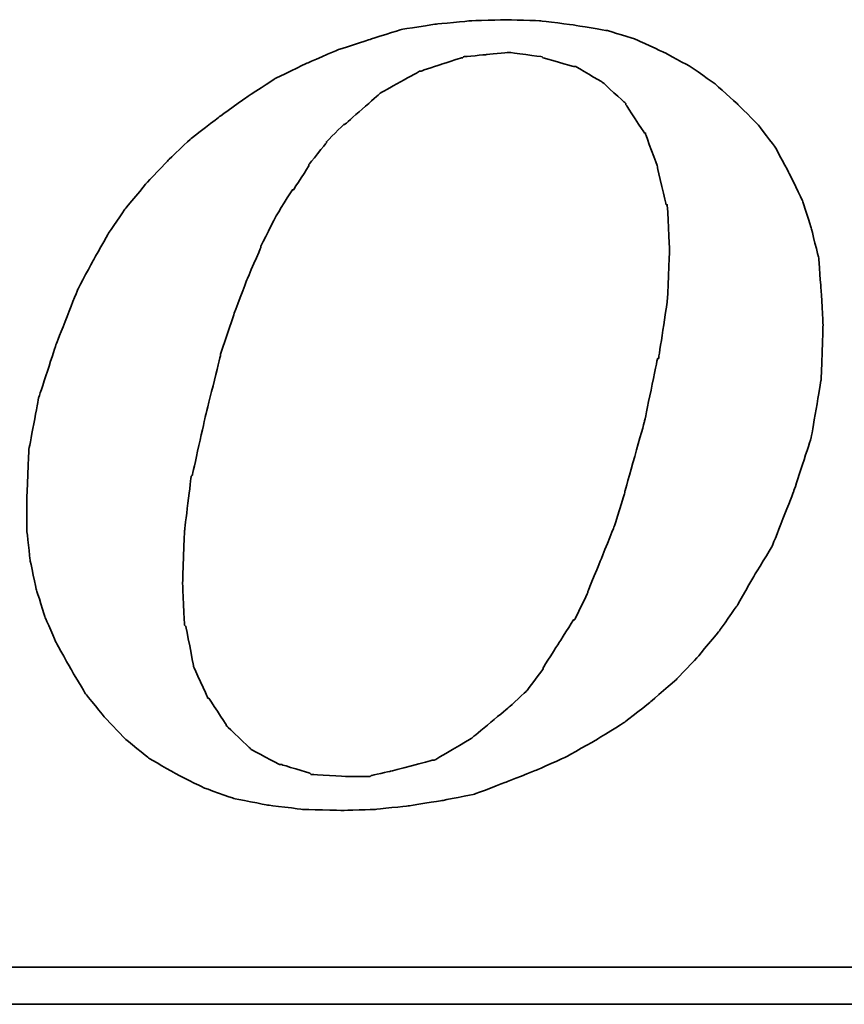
# Model space of a CAD drawing. Header units: millimetres. Extents: x 300 to 581, y 283 to 374.
# Tile 49 of 55: x 526.41 to 528.96, y 316.16 to 319.21. Entities that reach past the tile are written whole.
import ezdxf

# ---------------------------------------------------------------- set-up
doc = ezdxf.new("R2010")
doc.units = ezdxf.units.MM
doc.layers.add('DIM', color=4, linetype='Continuous')
doc.layers.add('layer 1', color=7, linetype='Continuous')

# ---------------------------------------------------------------- blocks, each defined once
blk = doc.blocks.new('TBI MOTION logo(完整正式版)')
at = {"layer": 'layer 1', "color": 22, "lineweight": 35}
for points, knots in [([(35.79625, -6.98375), (35.79625, -6.98375), (36.23125, -7.43875), (36.23125, -7.43875), (36.23125, -7.43875), (36.23125, -7.43875), (36.75625, -7.87125), (36.75625, -7.87125), (36.75625, -7.87125), (36.75625, -7.87125), (37.33125, -8.20375), (37.33125, -8.20375), (37.33125, -8.20375), (37.33125, -8.20375), (37.95625, -8.51875), (37.95625, -8.51875), (37.95625, -8.51875), (37.95625, -8.51875), (38.62625, -8.75875), (38.62625, -8.75875), (38.62625, -8.75875), (38.62625, -8.75875), (39.37125, -8.90375), (39.37125, -8.90375), (39.37125, -8.90375), (39.37125, -8.90375), (40.14125, -8.99875), (40.14125, -8.99875), (40.14125, -8.99875), (40.14125, -8.99875), (41.02625, -9.02375), (41.02625, -9.02375), (41.02625, -9.02375), (41.02625, -9.02375), (41.74625, -8.99875), (41.74625, -8.99875), (41.74625, -8.99875), (41.74625, -8.99875), (42.46625, -8.92375), (42.46625, -8.92375), (42.46625, -8.92375), (42.46625, -8.92375), (43.21125, -8.80625), (43.21125, -8.80625), (43.21125, -8.80625), (43.21125, -8.80625), (43.93125, -8.66375), (43.93125, -8.66375), (43.93125, -8.66375), (43.93125, -8.66375), (44.62625, -8.39875), (44.62625, -8.39875), (44.62625, -8.39875), (44.62625, -8.39875), (45.29625, -8.13375), (45.29625, -8.13375), (45.29625, -8.13375), (45.29625, -8.13375), (45.94625, -7.84375), (45.94625, -7.84375), (45.94625, -7.84375), (45.94625, -7.84375), (46.61625, -7.46375), (46.61625, -7.46375), (46.61625, -7.46375), (46.61625, -7.46375), (47.24125, -7.07875), (47.24125, -7.07875), (47.24125, -7.07875), (47.24125, -7.07875), (47.81625, -6.62375), (47.81625, -6.62375), (47.81625, -6.62375), (47.81625, -6.62375), (48.36875, -6.14375), (48.36875, -6.14375), (48.36875, -6.14375), (48.36875, -6.14375), (48.84625, -5.64125), (48.84625, -5.64125), (48.84625, -5.64125), (48.84625, -5.64125), (49.32625, -5.06375), (49.32625, -5.06375), (49.32625, -5.06375), (49.32625, -5.06375), (49.71125, -4.51374), (49.71125, -4.51374), (49.71125, -4.51374), (49.71125, -4.51374), (50.09625, -3.83874), (50.09625, -3.83874), (50.09625, -3.83874), (50.09625, -3.83874), (50.48125, -3.21374), (50.48125, -3.21374), (50.48125, -3.21374), (50.48125, -3.21374), (50.96125, -1.99125), (50.96125, -1.99125), (50.96125, -1.99125), (50.96125, -1.99125), (51.34375, -0.81875), (51.34375, -0.81875), (51.34375, -0.81875), (51.34375, -0.81875), (51.56125, 0.45624), (51.56125, 0.45624), (51.56125, 0.45624), (51.56125, 0.45624), (51.60625, 1.67624), (51.60625, 1.67624), (51.60625, 1.67624), (51.60625, 1.67624), (51.56125, 2.44625), (51.56125, 2.44625), (51.56125, 2.44625), (51.56125, 2.44625), (51.51125, 3.14125), (51.51125, 3.14125), (51.51125, 3.14125), (51.51125, 3.14125), (51.34375, 3.81125), (51.34375, 3.81125), (51.34375, 3.81125), (51.34375, 3.81125), (51.15125, 4.41125), (51.15125, 4.41125), (51.15125, 4.41125), (51.15125, 4.41125), (50.86125, 5.01125), (50.86125, 5.01125), (50.86125, 5.01125), (50.86125, 5.01125), (50.55125, 5.58875), (50.55125, 5.58875), (50.55125, 5.58875), (50.55125, 5.58875), (50.16625, 6.09125), (50.16625, 6.09125), (50.16625, 6.09125), (50.16625, 6.09125), (49.71125, 6.54875), (49.71125, 6.54875), (49.71125, 6.54875), (49.71125, 6.54875), (49.23125, 6.98125), (49.23125, 6.98125), (49.23125, 6.98125), (49.23125, 6.98125), (48.67875, 7.36625), (48.67875, 7.36625), (48.67875, 7.36625), (48.67875, 7.36625), (48.10375, 7.67625), (48.10375, 7.67625), (48.10375, 7.67625), (48.10375, 7.67625), (47.48125, 7.96375), (47.48125, 7.96375), (47.48125, 7.96375), (47.48125, 7.96375), (46.85625, 8.15625), (46.85625, 8.15625), (46.85625, 8.15625), (46.85625, 8.15625), (46.13625, 8.27624), (46.13625, 8.27624), (46.13625, 8.27624), (46.13625, 8.27624), (45.39125, 8.37125), (45.39125, 8.37125), (45.39125, 8.37125), (45.39125, 8.37125), (44.62625, 8.39624), (44.62625, 8.39624), (44.62625, 8.39624), (44.62625, 8.39624), (43.83625, 8.37125), (43.83625, 8.37125), (43.83625, 8.37125), (43.83625, 8.37125), (43.09125, 8.30125), (43.09125, 8.30125), (43.09125, 8.30125), (43.09125, 8.30125), (42.32125, 8.18125), (42.32125, 8.18125), (42.32125, 8.18125), (42.32125, 8.18125), (41.62875, 7.96375), (41.62875, 7.96375), (41.62875, 7.96375), (41.62875, 7.96375), (40.90625, 7.72625), (40.90625, 7.72625), (40.90625, 7.72625), (40.90625, 7.72625), (40.23624, 7.43625), (40.23624, 7.43625), (40.23624, 7.43625), (40.23624, 7.43625), (39.54124, 7.10125), (39.54124, 7.10125), (39.54124, 7.10125), (39.54124, 7.10125), (38.91625, 6.69125), (38.91625, 6.69125), (38.91625, 6.69125), (38.91625, 6.69125), (38.31625, 6.26125), (38.31625, 6.26125), (38.31625, 6.26125), (38.31625, 6.26125), (37.69125, 5.78125), (37.69125, 5.78125), (37.69125, 5.78125), (37.69125, 5.78125), (37.18625, 5.30125), (37.18625, 5.30125), (37.18625, 5.30125), (37.18625, 5.30125), (36.70625, 4.79624), (36.70625, 4.79624), (36.70625, 4.79624), (36.70625, 4.79624), (36.23125, 4.22125), (36.23125, 4.22125), (36.23125, 4.22125), (36.23125, 4.22125), (35.87124, 3.69375), (35.87124, 3.69375), (35.87124, 3.69375), (35.87124, 3.69375), (35.53125, 3.09125), (35.53125, 3.09125), (35.53125, 3.09125), (35.53125, 3.09125), (35.19875, 2.47125), (35.19875, 2.47125), (35.19875, 2.47125), (35.19875, 2.47125), (34.71625, 1.24625), (34.71625, 1.24625), (34.71625, 1.24625), (34.71625, 1.24625), (34.33125, 0.06874), (34.33125, 0.06874), (34.33125, 0.06874), (34.33125, 0.06874), (34.11625, -1.07875), (34.11625, -1.07875), (34.11625, -1.07875), (34.11625, -1.07875), (34.07125, -2.15875), (34.07125, -2.15875), (34.07125, -2.15875), (34.07125, -2.15875), (34.07125, -2.85375), (34.07125, -2.85375), (34.07125, -2.85375), (34.07125, -2.85375), (34.14125, -3.50375), (34.14125, -3.50375), (34.14125, -3.50375), (34.14125, -3.50375), (34.28625, -4.17375), (34.28625, -4.17375), (34.28625, -4.17375), (34.28625, -4.17375), (34.47625, -4.77624), (34.47625, -4.77624), (34.47625, -4.77624), (34.47625, -4.77624), (34.71625, -5.32625), (34.71625, -5.32625), (34.71625, -5.32625), (34.71625, -5.32625), (35.05375, -5.92875), (35.05375, -5.92875), (35.05375, -5.92875), (35.05375, -5.92875), (35.36375, -6.45375), (35.36375, -6.45375), (35.36375, -6.45375), (35.36375, -6.45375), (35.79625, -6.98375), (35.79625, -6.98375)], [0, 0, 0, 0, 0.01388889, 0.01388889, 0.01388889, 0.0138889, 0.02777778, 0.02777778, 0.02777778, 0.02777779, 0.04166667, 0.04166667, 0.04166667, 0.04166668, 0.05555556, 0.05555556, 0.05555556, 0.05555557, 0.06944444, 0.06944444, 0.06944444, 0.06944445, 0.08333333, 0.08333333, 0.08333333, 0.08333334, 0.09722222, 0.09722222, 0.09722222, 0.09722223, 0.11111111, 0.11111111, 0.11111111, 0.11111112, 0.125, 0.125, 0.125, 0.12500001, 0.13888889, 0.13888889, 0.13888889, 0.1388889, 0.15277778, 0.15277778, 0.15277778, 0.15277779, 0.16666667, 0.16666667, 0.16666667, 0.16666668, 0.18055556, 0.18055556, 0.18055556, 0.18055557, 0.19444444, 0.19444444, 0.19444444, 0.19444445, 0.20833333, 0.20833333, 0.20833333, 0.20833334, 0.22222222, 0.22222222, 0.22222222, 0.22222223, 0.23611111, 0.23611111, 0.23611111, 0.23611112, 0.25, 0.25, 0.25, 0.25000001, 0.26388889, 0.26388889, 0.26388889, 0.2638889, 0.27777778, 0.27777778, 0.27777778, 0.27777779, 0.29166667, 0.29166667, 0.29166667, 0.29166668, 0.30555556, 0.30555556, 0.30555556, 0.30555557, 0.31944444, 0.31944444, 0.31944444, 0.31944445, 0.33333333, 0.33333333, 0.33333333, 0.33333334, 0.34722222, 0.34722222, 0.34722222, 0.34722223, 0.36111111, 0.36111111, 0.36111111, 0.36111112, 0.375, 0.375, 0.375, 0.37500001, 0.38888889, 0.38888889, 0.38888889, 0.3888889, 0.40277778, 0.40277778, 0.40277778, 0.40277779, 0.41666667, 0.41666667, 0.41666667, 0.41666668, 0.43055556, 0.43055556, 0.43055556, 0.43055557, 0.44444444, 0.44444444, 0.44444444, 0.44444445, 0.45833333, 0.45833333, 0.45833333, 0.45833334, 0.47222222, 0.47222222, 0.47222222, 0.47222223, 0.48611111, 0.48611111, 0.48611111, 0.48611112, 0.5, 0.5, 0.5, 0.50000001, 0.51388889, 0.51388889, 0.51388889, 0.5138889, 0.52777778, 0.52777778, 0.52777778, 0.52777779, 0.54166667, 0.54166667, 0.54166667, 0.54166668, 0.55555556, 0.55555556, 0.55555556, 0.55555557, 0.56944444, 0.56944444, 0.56944444, 0.56944445, 0.58333333, 0.58333333, 0.58333333, 0.58333334, 0.59722222, 0.59722222, 0.59722222, 0.59722223, 0.61111111, 0.61111111, 0.61111111, 0.61111112, 0.625, 0.625, 0.625, 0.62500001, 0.63888889, 0.63888889, 0.63888889, 0.6388889, 0.65277778, 0.65277778, 0.65277778, 0.65277779, 0.66666667, 0.66666667, 0.66666667, 0.66666668, 0.68055556, 0.68055556, 0.68055556, 0.68055557, 0.69444444, 0.69444444, 0.69444444, 0.69444445, 0.70833333, 0.70833333, 0.70833333, 0.70833334, 0.72222222, 0.72222222, 0.72222222, 0.72222223, 0.73611111, 0.73611111, 0.73611111, 0.73611112, 0.75, 0.75, 0.75, 0.75000001, 0.76388889, 0.76388889, 0.76388889, 0.7638889, 0.77777778, 0.77777778, 0.77777778, 0.77777779, 0.79166667, 0.79166667, 0.79166667, 0.79166668, 0.80555556, 0.80555556, 0.80555556, 0.80555557, 0.81944444, 0.81944444, 0.81944444, 0.81944445, 0.83333333, 0.83333333, 0.83333333, 0.83333334, 0.84722222, 0.84722222, 0.84722222, 0.84722223, 0.86111111, 0.86111111, 0.86111111, 0.86111112, 0.875, 0.875, 0.875, 0.87500001, 0.88888889, 0.88888889, 0.88888889, 0.8888889, 0.90277778, 0.90277778, 0.90277778, 0.90277779, 0.91666667, 0.91666667, 0.91666667, 0.91666668, 0.93055556, 0.93055556, 0.93055556, 0.93055557, 0.94444444, 0.94444444, 0.94444444, 0.94444445, 0.95833333, 0.95833333, 0.95833333, 0.95833334, 0.97222222, 0.97222222, 0.97222222, 0.97222223, 0.98611111, 0.98611111, 0.98611111, 0.98611112, 1, 1, 1, 1]), ([(38.33875, 1.03124), (38.33875, 1.03124), (38.62625, 1.89625), (38.62625, 1.89625), (38.62625, 1.89625), (38.62625, 1.89625), (38.91625, 2.66375), (38.91625, 2.66375), (38.91625, 2.66375), (38.91625, 2.66375), (39.22625, 3.38125), (39.22625, 3.38125), (39.22625, 3.38125), (39.22625, 3.38125), (39.22625, 3.40624), (39.22625, 3.40624), (39.22625, 3.40624), (39.22625, 3.40624), (39.56124, 4.07624), (39.56124, 4.07624), (39.56124, 4.07624), (39.56124, 4.07624), (39.92125, 4.65125), (39.92125, 4.65125), (39.92125, 4.65125), (39.92125, 4.65125), (39.94625, 4.65125), (39.94625, 4.65125), (39.94625, 4.65125), (39.94625, 4.65125), (40.28125, 5.17875), (40.28125, 5.17875), (40.28125, 5.17875), (40.28125, 5.17875), (40.28125, 5.20375), (40.28125, 5.20375), (40.28125, 5.20375), (40.28125, 5.20375), (40.66875, 5.68625), (40.66875, 5.68625), (40.66875, 5.68625), (40.66875, 5.68625), (40.66875, 5.70625), (40.66875, 5.70625), (40.66875, 5.70625), (40.66875, 5.70625), (41.05124, 6.09125), (41.05124, 6.09125), (41.05124, 6.09125), (41.05124, 6.09125), (41.07625, 6.09125), (41.07625, 6.09125), (41.07625, 6.09125), (41.07625, 6.09125), (41.84125, 6.76625), (41.84125, 6.76625), (41.84125, 6.76625), (41.84125, 6.76625), (41.86625, 6.78625), (41.86625, 6.78625), (41.86625, 6.78625), (41.86625, 6.78625), (42.73125, 7.26624), (42.73125, 7.26624), (42.73125, 7.26624), (42.73125, 7.26624), (42.75625, 7.26624), (42.75625, 7.26624), (42.75625, 7.26624), (42.75625, 7.26624), (43.18625, 7.41125), (43.18625, 7.41125), (43.18625, 7.41125), (43.18625, 7.41125), (43.64125, 7.55625), (43.64125, 7.55625), (43.64125, 7.55625), (43.64125, 7.55625), (43.66625, 7.55625), (43.66625, 7.55625), (43.66625, 7.55625), (43.66625, 7.55625), (43.69125, 7.58124), (43.69125, 7.58124), (43.69125, 7.58124), (43.69125, 7.58124), (44.19125, 7.62625), (44.19125, 7.62625), (44.19125, 7.62625), (44.19125, 7.62625), (44.67125, 7.67625), (44.67125, 7.67625), (44.67125, 7.67625), (44.67125, 7.67625), (44.69625, 7.67625), (44.69625, 7.67625), (44.69625, 7.67625), (44.69625, 7.67625), (45.41875, 7.58124), (45.41875, 7.58124), (45.41875, 7.58124), (45.41875, 7.58124), (45.44125, 7.55625), (45.44125, 7.55625), (45.44125, 7.55625), (45.44125, 7.55625), (46.11125, 7.36625), (46.11125, 7.36625), (46.11125, 7.36625), (46.11125, 7.36625), (46.13625, 7.36625), (46.13625, 7.36625), (46.13625, 7.36625), (46.13625, 7.36625), (46.15875, 7.36625), (46.15875, 7.36625), (46.15875, 7.36625), (46.15875, 7.36625), (46.73625, 7.02624), (46.73625, 7.02624), (46.73625, 7.02624), (46.73625, 7.02624), (46.76125, 7.00624), (46.76125, 7.00624), (46.76125, 7.00624), (46.76125, 7.00624), (47.24125, 6.57124), (47.24125, 6.57124), (47.24125, 6.57124), (47.24125, 6.57124), (47.26625, 6.54875), (47.26625, 6.54875), (47.26625, 6.54875), (47.26625, 6.54875), (47.26625, 6.52375), (47.26625, 6.52375), (47.26625, 6.52375), (47.26625, 6.52375), (47.67375, 5.89875), (47.67375, 5.89875), (47.67375, 5.89875), (47.67375, 5.89875), (47.69625, 5.89875), (47.69625, 5.89875), (47.69625, 5.89875), (47.69625, 5.89875), (47.69625, 5.87625), (47.69625, 5.87625), (47.69625, 5.87625), (47.69625, 5.87625), (47.96125, 5.15625), (47.96125, 5.15625), (47.96125, 5.15625), (47.96125, 5.15625), (47.96125, 5.13125), (47.96125, 5.13125), (47.96125, 5.13125), (47.96125, 5.13125), (48.15125, 4.31875), (48.15125, 4.31875), (48.15125, 4.31875), (48.15125, 4.31875), (48.17625, 4.31875), (48.17625, 4.31875), (48.17625, 4.31875), (48.17625, 4.31875), (48.17625, 4.29125), (48.17625, 4.29125), (48.17625, 4.29125), (48.17625, 4.29125), (48.22625, 3.33125), (48.22625, 3.33125), (48.22625, 3.33125), (48.22625, 3.33125), (48.22625, 3.30875), (48.22625, 3.30875), (48.22625, 3.30875), (48.22625, 3.30875), (48.17625, 2.20624), (48.17625, 2.20624), (48.17625, 2.20624), (48.17625, 2.20624), (48.17625, 2.18124), (48.17625, 2.18124), (48.17625, 2.18124), (48.17625, 2.18124), (47.98375, 0.93624), (47.98375, 0.93624), (47.98375, 0.93624), (47.98375, 0.93624), (47.96125, 0.93624), (47.96125, 0.93624), (47.96125, 0.93624), (47.96125, 0.93624), (47.67375, -0.45874), (47.67375, -0.45874), (47.67375, -0.45874), (47.67375, -0.45874), (47.24125, -1.99125), (47.24125, -1.99125), (47.24125, -1.99125), (47.24125, -1.99125), (47.24125, -2.01874), (47.24125, -2.01874), (47.24125, -2.01874), (47.24125, -2.01874), (47.00125, -2.78375), (47.00125, -2.78375), (47.00125, -2.78375), (47.00125, -2.78375), (46.71125, -3.50375), (46.71125, -3.50375), (46.71125, -3.50375), (46.71125, -3.50375), (46.42625, -4.19875), (46.42625, -4.19875), (46.42625, -4.19875), (46.42625, -4.19875), (46.42625, -4.22375), (46.42625, -4.22375), (46.42625, -4.22375), (46.42625, -4.22375), (46.13625, -4.82374), (46.13625, -4.82374), (46.13625, -4.82374), (46.13625, -4.82374), (46.11125, -4.82374), (46.11125, -4.82374), (46.11125, -4.82374), (46.11125, -4.82374), (45.77625, -5.35125), (45.77625, -5.35125), (45.77625, -5.35125), (45.77625, -5.35125), (45.44125, -5.87875), (45.44125, -5.87875), (45.44125, -5.87875), (45.44125, -5.87875), (45.44125, -5.90375), (45.44125, -5.90375), (45.44125, -5.90375), (45.44125, -5.90375), (45.10625, -6.35875), (45.10625, -6.35875), (45.10625, -6.35875), (45.10625, -6.35875), (45.08125, -6.38375), (45.08125, -6.38375), (45.08125, -6.38375), (45.08125, -6.38375), (44.69625, -6.74375), (44.69625, -6.74375), (44.69625, -6.74375), (44.69625, -6.74375), (43.88375, -7.41625), (43.88375, -7.41625), (43.88375, -7.41625), (43.88375, -7.41625), (43.85625, -7.43875), (43.85625, -7.43875), (43.85625, -7.43875), (43.85625, -7.43875), (43.04125, -7.91875), (43.04125, -7.91875), (43.04125, -7.91875), (43.04125, -7.91875), (43.01625, -7.91875), (43.01625, -7.91875), (43.01625, -7.91875), (43.01625, -7.91875), (42.99625, -7.91875), (42.99625, -7.91875), (42.99625, -7.91875), (42.99625, -7.91875), (42.08125, -8.15875), (42.08125, -8.15875), (42.08125, -8.15875), (42.08125, -8.15875), (41.65125, -8.25625), (41.65125, -8.25625), (41.65125, -8.25625), (41.65125, -8.25625), (41.62875, -8.27875), (41.62875, -8.27875), (41.62875, -8.27875), (41.62875, -8.27875), (41.60125, -8.27875), (41.60125, -8.27875), (41.60125, -8.27875), (41.60125, -8.27875), (41.12125, -8.27875), (41.12125, -8.27875), (41.12125, -8.27875), (41.12125, -8.27875), (40.35624, -8.23125), (40.35624, -8.23125), (40.35624, -8.23125), (40.35624, -8.23125), (40.33125, -8.23125), (40.33125, -8.23125), (40.33125, -8.23125), (40.33125, -8.23125), (40.30625, -8.20375), (40.30625, -8.20375), (40.30625, -8.20375), (40.30625, -8.20375), (39.68375, -8.01375), (39.68375, -8.01375), (39.68375, -8.01375), (39.68375, -8.01375), (39.66124, -8.01375), (39.66124, -8.01375), (39.66124, -8.01375), (39.66124, -8.01375), (39.63625, -8.01375), (39.63625, -8.01375), (39.63625, -8.01375), (39.63625, -8.01375), (39.01125, -7.67875), (39.01125, -7.67875), (39.01125, -7.67875), (39.01125, -7.67875), (38.98875, -7.65375), (38.98875, -7.65375), (38.98875, -7.65375), (38.98875, -7.65375), (38.48625, -7.17375), (38.48625, -7.17375), (38.48625, -7.17375), (38.48625, -7.17375), (38.45875, -7.14875), (38.45875, -7.14875), (38.45875, -7.14875), (38.45875, -7.14875), (38.45875, -7.12875), (38.45875, -7.12875), (38.45875, -7.12875), (38.45875, -7.12875), (38.07625, -6.54875), (38.07625, -6.54875), (38.07625, -6.54875), (38.07625, -6.54875), (38.05125, -6.54875), (38.05125, -6.54875), (38.05125, -6.54875), (38.05125, -6.54875), (38.05125, -6.52875), (38.05125, -6.52875), (38.05125, -6.52875), (38.05125, -6.52875), (37.74125, -5.85375), (37.74125, -5.85375), (37.74125, -5.85375), (37.74125, -5.85375), (37.74125, -5.82875), (37.74125, -5.82875), (37.74125, -5.82875), (37.74125, -5.82875), (37.57375, -4.96875), (37.57375, -4.96875), (37.57375, -4.96875), (37.57375, -4.96875), (37.54625, -4.94375), (37.54625, -4.94375), (37.54625, -4.94375), (37.54625, -4.94375), (37.50125, -4.03375), (37.50125, -4.03375), (37.50125, -4.03375), (37.50125, -4.03375), (37.50125, -4.00875), (37.50125, -4.00875), (37.50125, -4.00875), (37.50125, -4.00875), (37.54625, -2.85375), (37.54625, -2.85375), (37.54625, -2.85375), (37.54625, -2.85375), (37.69125, -1.65875), (37.69125, -1.65875), (37.69125, -1.65875), (37.69125, -1.65875), (37.71624, -1.63375), (37.71624, -1.63375), (37.71624, -1.63375), (37.71624, -1.63375), (38.00375, -0.33875), (38.00375, -0.33875), (38.00375, -0.33875), (38.00375, -0.33875), (38.33875, 1.00624), (38.33875, 1.00624), (38.33875, 1.00624), (38.33875, 1.00624), (38.33875, 1.03124), (38.33875, 1.03124)], [0, 0, 0, 0, 0.01010101, 0.01010101, 0.01010101, 0.01010102, 0.02020202, 0.02020202, 0.02020202, 0.02020203, 0.03030303, 0.03030303, 0.03030303, 0.03030304, 0.04040404, 0.04040404, 0.04040404, 0.04040405, 0.05050505, 0.05050505, 0.05050505, 0.05050506, 0.06060606, 0.06060606, 0.06060606, 0.06060607, 0.07070707, 0.07070707, 0.07070707, 0.07070708, 0.08080808, 0.08080808, 0.08080808, 0.08080809, 0.09090909, 0.09090909, 0.09090909, 0.0909091, 0.1010101, 0.1010101, 0.1010101, 0.10101011, 0.11111111, 0.11111111, 0.11111111, 0.11111112, 0.12121212, 0.12121212, 0.12121212, 0.12121213, 0.13131313, 0.13131313, 0.13131313, 0.13131314, 0.14141414, 0.14141414, 0.14141414, 0.14141415, 0.15151515, 0.15151515, 0.15151515, 0.15151516, 0.16161616, 0.16161616, 0.16161616, 0.16161617, 0.17171717, 0.17171717, 0.17171717, 0.17171718, 0.18181818, 0.18181818, 0.18181818, 0.18181819, 0.19191919, 0.19191919, 0.19191919, 0.1919192, 0.2020202, 0.2020202, 0.2020202, 0.20202021, 0.21212121, 0.21212121, 0.21212121, 0.21212122, 0.22222222, 0.22222222, 0.22222222, 0.22222223, 0.23232323, 0.23232323, 0.23232323, 0.23232324, 0.24242424, 0.24242424, 0.24242424, 0.24242425, 0.25252525, 0.25252525, 0.25252525, 0.25252526, 0.26262626, 0.26262626, 0.26262626, 0.26262627, 0.27272727, 0.27272727, 0.27272727, 0.27272728, 0.28282828, 0.28282828, 0.28282828, 0.28282829, 0.29292929, 0.29292929, 0.29292929, 0.2929293, 0.3030303, 0.3030303, 0.3030303, 0.30303031, 0.31313131, 0.31313131, 0.31313131, 0.31313132, 0.32323232, 0.32323232, 0.32323232, 0.32323233, 0.33333333, 0.33333333, 0.33333333, 0.33333334, 0.34343434, 0.34343434, 0.34343434, 0.34343435, 0.35353535, 0.35353535, 0.35353535, 0.35353536, 0.36363636, 0.36363636, 0.36363636, 0.36363637, 0.37373737, 0.37373737, 0.37373737, 0.37373738, 0.38383838, 0.38383838, 0.38383838, 0.38383839, 0.39393939, 0.39393939, 0.39393939, 0.3939394, 0.4040404, 0.4040404, 0.4040404, 0.40404041, 0.41414141, 0.41414141, 0.41414141, 0.41414142, 0.42424242, 0.42424242, 0.42424242, 0.42424243, 0.43434343, 0.43434343, 0.43434343, 0.43434344, 0.44444444, 0.44444444, 0.44444444, 0.44444445, 0.45454545, 0.45454545, 0.45454545, 0.45454546, 0.46464646, 0.46464646, 0.46464646, 0.46464647, 0.47474747, 0.47474747, 0.47474747, 0.47474748, 0.48484848, 0.48484848, 0.48484848, 0.48484849, 0.49494949, 0.49494949, 0.49494949, 0.4949495, 0.50505051, 0.50505051, 0.50505051, 0.50505052, 0.51515152, 0.51515152, 0.51515152, 0.51515153, 0.52525253, 0.52525253, 0.52525253, 0.52525254, 0.53535354, 0.53535354, 0.53535354, 0.53535355, 0.54545455, 0.54545455, 0.54545455, 0.54545456, 0.55555556, 0.55555556, 0.55555556, 0.55555557, 0.56565657, 0.56565657, 0.56565657, 0.56565658, 0.57575758, 0.57575758, 0.57575758, 0.57575759, 0.58585859, 0.58585859, 0.58585859, 0.5858586, 0.5959596, 0.5959596, 0.5959596, 0.59595961, 0.60606061, 0.60606061, 0.60606061, 0.60606062, 0.61616162, 0.61616162, 0.61616162, 0.61616163, 0.62626263, 0.62626263, 0.62626263, 0.62626264, 0.63636364, 0.63636364, 0.63636364, 0.63636365, 0.64646465, 0.64646465, 0.64646465, 0.64646466, 0.65656566, 0.65656566, 0.65656566, 0.65656567, 0.66666667, 0.66666667, 0.66666667, 0.66666668, 0.67676768, 0.67676768, 0.67676768, 0.67676769, 0.68686869, 0.68686869, 0.68686869, 0.6868687, 0.6969697, 0.6969697, 0.6969697, 0.69696971, 0.70707071, 0.70707071, 0.70707071, 0.70707072, 0.71717172, 0.71717172, 0.71717172, 0.71717173, 0.72727273, 0.72727273, 0.72727273, 0.72727274, 0.73737374, 0.73737374, 0.73737374, 0.73737375, 0.74747475, 0.74747475, 0.74747475, 0.74747476, 0.75757576, 0.75757576, 0.75757576, 0.75757577, 0.76767677, 0.76767677, 0.76767677, 0.76767678, 0.77777778, 0.77777778, 0.77777778, 0.77777779, 0.78787879, 0.78787879, 0.78787879, 0.7878788, 0.7979798, 0.7979798, 0.7979798, 0.79797981, 0.80808081, 0.80808081, 0.80808081, 0.80808082, 0.81818182, 0.81818182, 0.81818182, 0.81818183, 0.82828283, 0.82828283, 0.82828283, 0.82828284, 0.83838384, 0.83838384, 0.83838384, 0.83838385, 0.84848485, 0.84848485, 0.84848485, 0.84848486, 0.85858586, 0.85858586, 0.85858586, 0.85858587, 0.86868687, 0.86868687, 0.86868687, 0.86868688, 0.87878788, 0.87878788, 0.87878788, 0.87878789, 0.88888889, 0.88888889, 0.88888889, 0.8888889, 0.8989899, 0.8989899, 0.8989899, 0.89898991, 0.90909091, 0.90909091, 0.90909091, 0.90909092, 0.91919192, 0.91919192, 0.91919192, 0.91919193, 0.92929293, 0.92929293, 0.92929293, 0.92929294, 0.93939394, 0.93939394, 0.93939394, 0.93939395, 0.94949495, 0.94949495, 0.94949495, 0.94949496, 0.95959596, 0.95959596, 0.95959596, 0.95959597, 0.96969697, 0.96969697, 0.96969697, 0.96969698, 0.97979798, 0.97979798, 0.97979798, 0.97979799, 0.98989899, 0.98989899, 0.98989899, 0.989899, 1, 1, 1, 1]), ([(75.90875, -9.47875), (75.90875, -9.47875), (75.90875, -12.28625), (75.90875, -12.28625), (75.90875, -12.28625), (75.90875, -12.28625), (75.90875, -12.47875), (75.90875, -12.47875), (75.90875, -12.47875), (75.90875, -12.47875), (75.71625, -12.47875), (75.71625, -12.47875), (75.71625, -12.47875), (75.71625, -12.47875), (-88.32875, -12.47875), (-88.32875, -12.47875), (-88.32875, -12.47875), (-88.32875, -12.47875), (-88.32875, -13.29375), (-88.32875, -13.29375), (-88.32875, -13.29375), (-88.32875, -13.29375), (82.89125, -13.29375), (82.89125, -13.29375), (82.89125, -13.29375), (82.89125, -13.29375), (75.90875, -9.47875), (75.90875, -9.47875)], [0, 0, 0, 0, 0.14285714, 0.14285714, 0.14285714, 0.14285715, 0.28571429, 0.28571429, 0.28571429, 0.2857143, 0.42857143, 0.42857143, 0.42857143, 0.42857144, 0.57142857, 0.57142857, 0.57142857, 0.57142858, 0.71428571, 0.71428571, 0.71428571, 0.71428572, 0.85714286, 0.85714286, 0.85714286, 0.85714287, 1, 1, 1, 1])]:
    blk.add_open_spline(points, degree=3, knots=knots, dxfattribs=at)

msp = doc.modelspace()

# ---------------------------------------------------------------- block references
at = {"layer": 'DIM', "color": 7, "xscale": 0.1404528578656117, "yscale": 0.1404528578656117, "zscale": 0.1404528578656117}
msp.add_blockref('TBI MOTION logo(完整正式版)', (521.6508, 318.0284), dxfattribs=at)

doc.saveas('drawing.dxf')
